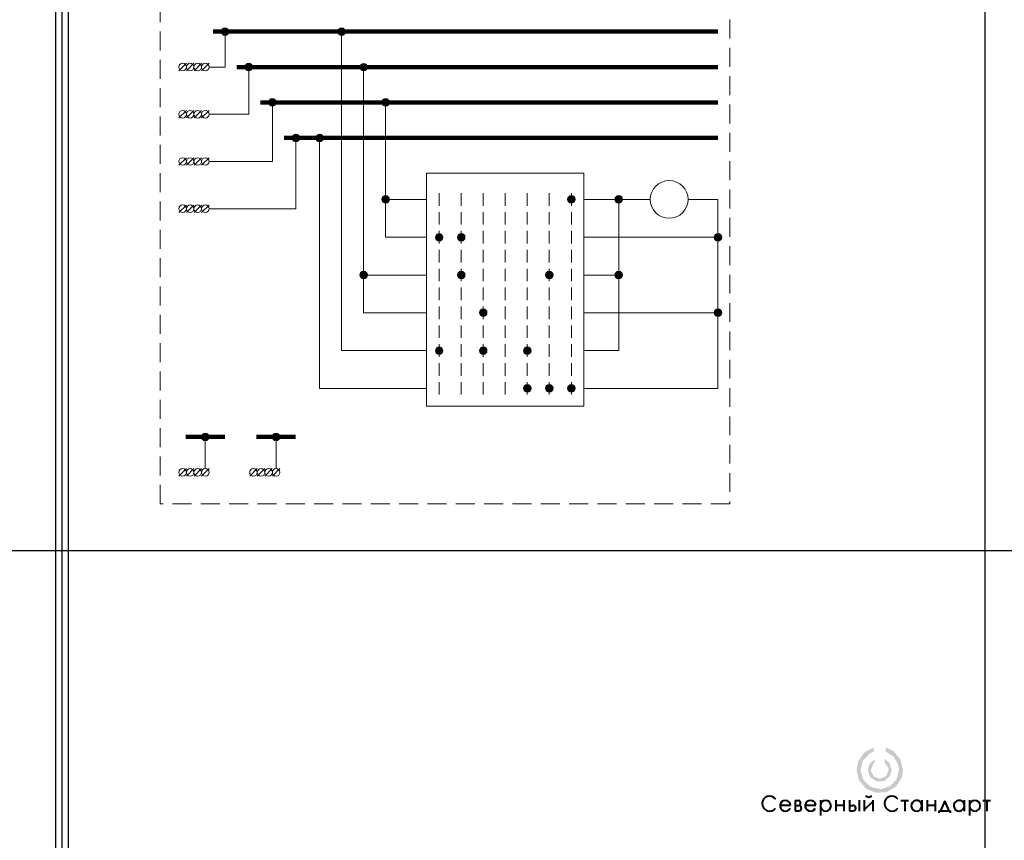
# Model space of a CAD drawing. Header units: millimetres. Extents: x 0 to 1680, y 0 to 297.
# Tile 3 of 11: x 209 to 417, y 0 to 174. Entities that reach past the tile are written whole.
import ezdxf

# ---------------------------------------------------------------- set-up
doc = ezdxf.new("R2010")
doc.units = ezdxf.units.MM
for name, pattern in [('K5LT32768', [0]), ('K5LT32769', [0]), ('K5LT_DASHED', [6, 4, -2]), ('K5LT_REINFORCED', [0]), ('K5LT_THIN', [0]), ('K5LT_THIN_INCLUDED_TO_HATCHING', [0])]:
    doc.linetypes.add(name, pattern=pattern)
doc.layers.add('Блок', color=7, linetype='Continuous')

# ---------------------------------------------------------------- blocks, each defined once
blk = doc.blocks.new('U20')
at = {"linetype": 'K5LT_DASHED', "lineweight": 18}
for p, q in [((238.24, 281.74), (358.91, 281.74)), ((238.24, 71.22), (238.24, 281.74)), ((358.91, 281.74), (358.91, 71.22)), ((358.91, 71.22), (238.24, 71.22))]:
    blk.add_line(p, q, dxfattribs=at)
blk = doc.blocks.new('U36')
for points in [[(391.95, 19.64), (391.95, 18.76), (393.68, 17.64), (394.64, 15.81), (394.74, 14.89), (394.22, 12.9), (392.78, 11.41), (390.8, 10.82), (388.78, 11.29), (387.26, 12.68), (386.61, 14.64), (386.6, 14.89), (387.12, 16.89), (388.56, 18.38), (389.41, 18.77), (389.41, 19.65), (387.41, 18.57), (386.1, 16.71), (385.75, 14.89), (386.28, 12.68), (387.75, 10.94), (389.84, 10.05), (392.11, 10.19), (394.07, 11.34), (395.31, 13.25), (395.59, 14.89), (395.06, 17.11), (393.6, 18.85)], [(391.73, 17.2), (391.73, 16.45), (392.51, 15.3), (392.55, 14.89), (392.04, 13.6), (390.78, 13.02), (389.46, 13.46), (388.8, 14.69), (388.79, 14.89), (389.3, 16.19), (389.62, 16.46), (389.62, 17.2), (388.44, 16.09), (388.14, 14.89), (388.66, 13.36), (390, 12.45), (391.62, 12.55), (392.85, 13.61), (393.2, 14.89), (392.68, 16.43)]]:
    blk.add_hatch(color=256).paths.add_polyline_path(points)
at = {"linetype": 'K5LT32768', "lineweight": 40}
for p, q in [((372.76, 8.41), (372.76, 6.24)), ((372.76, 8.41), (373.53, 8.41)), ((378.1, 8.52), (378.1, 5.28)), ((381.36, 8.5), (381.36, 6.15)), ((383.08, 8.5), (383.08, 6.15)), ((384.23, 8.5), (384.23, 6.24)), ((386.3, 8.5), (386.3, 6.15)), ((387.4, 8.5), (387.4, 6.15)), ((389.23, 8.5), (389.23, 6.15)), ((395.15, 8.41), (396.73, 8.41)), ((395.95, 8.41), (395.95, 6.15)), ((399.57, 8.5), (399.57, 6.15)), ((400.69, 8.5), (400.69, 6.15)), ((402.41, 8.5), (402.41, 6.15)), ((404.44, 8.37), (403.51, 6.22)), ((405.37, 6.22), (404.44, 8.37)), ((408.58, 8.5), (408.58, 6.15)), ((409.69, 8.52), (409.69, 5.28)), ((412.52, 8.41), (414.09, 8.41)), ((413.32, 8.41), (413.32, 6.15)), ((369.56, 7.45), (371.8, 7.45)), ((372.76, 7.38), (373.53, 7.38)), ((374.88, 7.45), (377.12, 7.45)), ((381.36, 7.43), (383.08, 7.43)), ((384.23, 7.38), (385, 7.38)), ((387.4, 6.45), (389.23, 8.21)), ((400.69, 7.43), (402.41, 7.43)), ((372.76, 6.24), (373.53, 6.24)), ((384.23, 6.24), (385, 6.24)), ((403.27, 5.79), (403.27, 6.22)), ((403.27, 6.22), (405.58, 6.22)), ((405.58, 6.22), (405.58, 5.84))]:
    blk.add_line(p, q, dxfattribs=at)
for centre, radius, start, end in [((367.35, 7.77), 1.6, 37.074, 321.6008), ((370.68, 7.31), 1.13, 7.3391, 332.5516), ((373.36, 7.91), 0.534, 281.1083, 70.9439), ((376, 7.31), 1.13, 7.3391, 332.5516), ((379.22, 7.31), 1.13, 0, 180), ((388.34, 9.99), 0.828, 216.4819, 323.681), ((393.25, 7.77), 1.6, 37.074, 321.6008), ((398.47, 7.31), 1.13, 7.3391, 3.7582), ((407.47, 7.31), 1.13, 7.3391, 3.7582), ((410.81, 7.31), 1.13, 0, 180), ((373.53, 6.81), 0.571, 270, 90), ((379.22, 7.31), 1.13, 180, 0), ((385, 6.81), 0.571, 270, 90), ((410.81, 7.31), 1.13, 180, 0)]:
    blk.add_arc(centre, radius, start, end, dxfattribs=at)
blk = doc.blocks.new('U378')
blk.add_hatch(color=256).paths.add_polyline_path([(252.83, 171.21), (252.59, 171.78), (252.03, 172.01), (251.46, 171.78), (251.23, 171.21), (251.46, 170.65), (252.03, 170.41), (252.59, 170.65)])
at = {"linetype": 'K5LT_THIN', "lineweight": 18}
for start, end in [(0, 180), (180, 0)]:
    blk.add_arc((252.03, 171.21), 0.8, start, end, dxfattribs=at)
blk = doc.blocks.new('U379')
blk.add_hatch(color=256).paths.add_polyline_path([(257.83, 163.7), (257.59, 164.27), (257.03, 164.5), (256.46, 164.27), (256.23, 163.7), (256.46, 163.14), (257.03, 162.9), (257.59, 163.14)])
at = {"linetype": 'K5LT_THIN', "lineweight": 18}
for start, end in [(0, 180), (180, 0)]:
    blk.add_arc((257.03, 163.7), 0.8, start, end, dxfattribs=at)
blk = doc.blocks.new('U380')
blk.add_hatch(color=256).paths.add_polyline_path([(262.83, 156.2), (262.59, 156.76), (262.03, 157), (261.46, 156.76), (261.23, 156.2), (261.46, 155.63), (262.03, 155.4), (262.59, 155.63)])
at = {"linetype": 'K5LT_THIN', "lineweight": 18}
for start, end in [(0, 180), (180, 0)]:
    blk.add_arc((262.03, 156.2), 0.8, start, end, dxfattribs=at)
blk = doc.blocks.new('U381')
blk.add_hatch(color=256).paths.add_polyline_path([(267.83, 148.69), (267.59, 149.25), (267.03, 149.49), (266.46, 149.25), (266.23, 148.69), (266.46, 148.12), (267.03, 147.89), (267.59, 148.12)])
at = {"linetype": 'K5LT_THIN', "lineweight": 18}
for start, end in [(0, 180), (180, 0)]:
    blk.add_arc((267.03, 148.69), 0.8, start, end, dxfattribs=at)
blk = doc.blocks.new('U382')
at = {"linetype": 'K5LT_THIN', "lineweight": 18}
blk.add_line((245.44, 152.91), (247.02, 154.49), dxfattribs=at)
for start, end in [(0, 180), (180, 0)]:
    blk.add_arc((246.23, 153.7), 0.8, start, end, dxfattribs=at)
blk = doc.blocks.new('U383')
at = {"linetype": 'K5LT_THIN', "lineweight": 18}
blk.add_line((245.44, 162.91), (247.02, 164.49), dxfattribs=at)
for start, end in [(0, 180), (180, 0)]:
    blk.add_arc((246.23, 163.7), 0.8, start, end, dxfattribs=at)
blk = doc.blocks.new('U384')
at = {"linetype": 'K5LT_THIN', "lineweight": 18}
blk.add_line((245.44, 142.91), (247.02, 144.49), dxfattribs=at)
for start, end in [(0, 180), (180, 0)]:
    blk.add_arc((246.23, 143.7), 0.8, start, end, dxfattribs=at)
blk = doc.blocks.new('U385')
at = {"linetype": 'K5LT_THIN', "lineweight": 18}
blk.add_line((245.44, 132.91), (247.02, 134.49), dxfattribs=at)
for start, end in [(0, 180), (180, 0)]:
    blk.add_arc((246.23, 133.7), 0.8, start, end, dxfattribs=at)
blk = doc.blocks.new('U386')
at = {"linetype": 'K5LT_THIN', "lineweight": 18}
blk.add_line((247.04, 162.91), (248.62, 164.49), dxfattribs=at)
for start, end in [(0, 180), (180, 0)]:
    blk.add_arc((247.83, 163.7), 0.8, start, end, dxfattribs=at)
blk = doc.blocks.new('U387')
at = {"linetype": 'K5LT_THIN', "lineweight": 18}
blk.add_line((247.04, 152.91), (248.62, 154.49), dxfattribs=at)
for start, end in [(0, 180), (180, 0)]:
    blk.add_arc((247.83, 153.7), 0.8, start, end, dxfattribs=at)
blk = doc.blocks.new('U388')
at = {"linetype": 'K5LT_THIN', "lineweight": 18}
blk.add_line((247.04, 142.91), (248.62, 144.49), dxfattribs=at)
for start, end in [(0, 180), (180, 0)]:
    blk.add_arc((247.83, 143.7), 0.8, start, end, dxfattribs=at)
blk = doc.blocks.new('U389')
at = {"linetype": 'K5LT_THIN', "lineweight": 18}
blk.add_line((247.04, 132.91), (248.62, 134.49), dxfattribs=at)
for start, end in [(0, 180), (180, 0)]:
    blk.add_arc((247.83, 133.7), 0.8, start, end, dxfattribs=at)
blk = doc.blocks.new('U390')
at = {"linetype": 'K5LT_THIN', "lineweight": 18}
blk.add_line((243.84, 162.91), (245.42, 164.49), dxfattribs=at)
for start, end in [(0, 180), (180, 0)]:
    blk.add_arc((244.63, 163.7), 0.8, start, end, dxfattribs=at)
blk = doc.blocks.new('U391')
at = {"linetype": 'K5LT_THIN', "lineweight": 18}
blk.add_line((243.84, 152.91), (245.42, 154.49), dxfattribs=at)
for start, end in [(0, 180), (180, 0)]:
    blk.add_arc((244.63, 153.7), 0.8, start, end, dxfattribs=at)
blk = doc.blocks.new('U392')
at = {"linetype": 'K5LT_THIN', "lineweight": 18}
blk.add_line((243.84, 142.91), (245.42, 144.49), dxfattribs=at)
for start, end in [(0, 180), (180, 0)]:
    blk.add_arc((244.63, 143.7), 0.8, start, end, dxfattribs=at)
blk = doc.blocks.new('U393')
at = {"linetype": 'K5LT_THIN', "lineweight": 18}
blk.add_line((243.84, 132.91), (245.42, 134.49), dxfattribs=at)
for start, end in [(0, 180), (180, 0)]:
    blk.add_arc((244.63, 133.7), 0.8, start, end, dxfattribs=at)
blk = doc.blocks.new('U394')
blk.add_hatch(color=256).paths.add_polyline_path([(248.63, 85.4), (248.39, 85.96), (247.83, 86.2), (247.26, 85.96), (247.03, 85.4), (247.26, 84.83), (247.83, 84.6), (248.39, 84.83)])
at = {"linetype": 'K5LT_THIN', "lineweight": 18}
for start, end in [(0, 180), (180, 0)]:
    blk.add_arc((247.83, 85.4), 0.8, start, end, dxfattribs=at)
blk = doc.blocks.new('U395')
blk.add_hatch(color=256).paths.add_polyline_path([(263.63, 85.4), (263.39, 85.96), (262.83, 86.2), (262.26, 85.96), (262.03, 85.4), (262.26, 84.83), (262.83, 84.6), (263.39, 84.83)])
at = {"linetype": 'K5LT_THIN', "lineweight": 18}
for start, end in [(0, 180), (180, 0)]:
    blk.add_arc((262.83, 85.4), 0.8, start, end, dxfattribs=at)
blk = doc.blocks.new('U396')
at = {"linetype": 'K5LT_THIN', "lineweight": 18}
blk.add_line((260.44, 77.1), (262.02, 78.68), dxfattribs=at)
for start, end in [(0, 180), (180, 0)]:
    blk.add_arc((261.23, 77.89), 0.8, start, end, dxfattribs=at)
blk = doc.blocks.new('U397')
at = {"linetype": 'K5LT_THIN', "lineweight": 18}
blk.add_line((245.44, 77.1), (247.02, 78.68), dxfattribs=at)
for start, end in [(0, 180), (180, 0)]:
    blk.add_arc((246.23, 77.89), 0.8, start, end, dxfattribs=at)
blk = doc.blocks.new('U398')
at = {"linetype": 'K5LT_THIN', "lineweight": 18}
blk.add_line((247.04, 77.1), (248.62, 78.68), dxfattribs=at)
for start, end in [(0, 180), (180, 0)]:
    blk.add_arc((247.83, 77.89), 0.8, start, end, dxfattribs=at)
blk = doc.blocks.new('U399')
at = {"linetype": 'K5LT_THIN', "lineweight": 18}
blk.add_line((262.04, 77.1), (263.62, 78.68), dxfattribs=at)
for start, end in [(0, 180), (180, 0)]:
    blk.add_arc((262.83, 77.89), 0.8, start, end, dxfattribs=at)
blk = doc.blocks.new('U400')
at = {"linetype": 'K5LT_THIN', "lineweight": 18}
blk.add_line((243.84, 77.1), (245.42, 78.68), dxfattribs=at)
for start, end in [(0, 180), (180, 0)]:
    blk.add_arc((244.63, 77.89), 0.8, start, end, dxfattribs=at)
blk = doc.blocks.new('U401')
at = {"linetype": 'K5LT_THIN', "lineweight": 18}
blk.add_line((258.84, 77.1), (260.42, 78.68), dxfattribs=at)
for start, end in [(0, 180), (180, 0)]:
    blk.add_arc((259.63, 77.89), 0.8, start, end, dxfattribs=at)
blk = doc.blocks.new('U465')
blk.add_hatch(color=256).paths.add_polyline_path([(286.81, 135.67), (286.57, 136.24), (286.01, 136.47), (285.44, 136.24), (285.21, 135.67), (285.44, 135.11), (286.01, 134.87), (286.57, 135.11)])
at = {"linetype": 'K5LT_THIN_INCLUDED_TO_HATCHING', "lineweight": 18}
for start, end in [(0, 180), (180, 0)]:
    blk.add_arc((286.01, 135.67), 0.8, start, end, dxfattribs=at)
blk = doc.blocks.new('U466')
blk.add_hatch(color=256).paths.add_polyline_path([(282.15, 119.67), (281.92, 120.24), (281.35, 120.47), (280.79, 120.24), (280.55, 119.67), (280.79, 119.11), (281.35, 118.87), (281.92, 119.11)])
at = {"linetype": 'K5LT_THIN_INCLUDED_TO_HATCHING', "lineweight": 18}
for start, end in [(0, 180), (180, 0)]:
    blk.add_arc((281.35, 119.67), 0.8, start, end, dxfattribs=at)
blk = doc.blocks.new('U467')
blk.add_hatch(color=256).paths.add_polyline_path([(272.83, 148.69), (272.59, 149.25), (272.03, 149.49), (271.46, 149.25), (271.23, 148.69), (271.46, 148.12), (272.03, 147.89), (272.59, 148.12)])
at = {"linetype": 'K5LT_THIN_INCLUDED_TO_HATCHING', "lineweight": 18}
for start, end in [(0, 180), (180, 0)]:
    blk.add_arc((272.03, 148.69), 0.8, start, end, dxfattribs=at)
blk = doc.blocks.new('U468')
blk.add_hatch(color=256).paths.add_polyline_path([(277.49, 171.18), (277.26, 171.75), (276.69, 171.98), (276.13, 171.75), (275.89, 171.18), (276.13, 170.61), (276.69, 170.38), (277.26, 170.61)])
at = {"linetype": 'K5LT_THIN_INCLUDED_TO_HATCHING', "lineweight": 18}
for start, end in [(0, 180), (180, 0)]:
    blk.add_arc((276.69, 171.18), 0.8, start, end, dxfattribs=at)
blk = doc.blocks.new('U469')
blk.add_hatch(color=256).paths.add_polyline_path([(282.16, 163.67), (281.93, 164.24), (281.36, 164.47), (280.8, 164.24), (280.56, 163.67), (280.8, 163.11), (281.36, 162.87), (281.93, 163.11)])
at = {"linetype": 'K5LT_THIN_INCLUDED_TO_HATCHING', "lineweight": 18}
for start, end in [(0, 180), (180, 0)]:
    blk.add_arc((281.36, 163.67), 0.8, start, end, dxfattribs=at)
blk = doc.blocks.new('U470')
blk.add_hatch(color=256).paths.add_polyline_path([(286.81, 156.2), (286.57, 156.76), (286.01, 157), (285.44, 156.76), (285.21, 156.2), (285.44, 155.63), (286.01, 155.4), (286.57, 155.63)])
at = {"linetype": 'K5LT_THIN_INCLUDED_TO_HATCHING', "lineweight": 18}
for start, end in [(0, 180), (180, 0)]:
    blk.add_arc((286.01, 156.2), 0.8, start, end, dxfattribs=at)
blk = doc.blocks.new('U471')
blk.add_hatch(color=256).paths.add_polyline_path([(336.2, 119.67), (335.97, 120.24), (335.4, 120.47), (334.84, 120.24), (334.6, 119.67), (334.84, 119.11), (335.4, 118.87), (335.97, 119.11)])
at = {"linetype": 'K5LT_THIN_INCLUDED_TO_HATCHING', "lineweight": 18}
for start, end in [(0, 180), (180, 0)]:
    blk.add_arc((335.4, 119.67), 0.8, start, end, dxfattribs=at)
blk = doc.blocks.new('U472')
blk.add_hatch(color=256).paths.add_polyline_path([(336.2, 135.67), (335.97, 136.24), (335.4, 136.47), (334.84, 136.24), (334.6, 135.67), (334.84, 135.11), (335.4, 134.87), (335.97, 135.11)])
at = {"linetype": 'K5LT_THIN_INCLUDED_TO_HATCHING', "lineweight": 18}
for start, end in [(0, 180), (180, 0)]:
    blk.add_arc((335.4, 135.67), 0.8, start, end, dxfattribs=at)
blk = doc.blocks.new('U473')
at = {"linetype": 'K5LT32769', "lineweight": 18}
for p, q in [((342.07, 135.67), (338.07, 135.67)), ((354.07, 135.67), (350.07, 135.67))]:
    blk.add_line(p, q, dxfattribs=at)
for start, end in [(0, 180), (180, 0)]:
    blk.add_arc((346.07, 135.67), 4, start, end, dxfattribs=at)
blk = doc.blocks.new('U474')
blk.add_hatch(color=256).paths.add_polyline_path([(357.19, 127.67), (356.95, 128.24), (356.39, 128.47), (355.82, 128.24), (355.59, 127.67), (355.82, 127.11), (356.39, 126.87), (356.95, 127.11)])
at = {"linetype": 'K5LT_THIN_INCLUDED_TO_HATCHING', "lineweight": 18}
for start, end in [(0, 180), (180, 0)]:
    blk.add_arc((356.39, 127.67), 0.8, start, end, dxfattribs=at)
blk = doc.blocks.new('U475')
blk.add_hatch(color=256).paths.add_polyline_path([(357.19, 111.67), (356.95, 112.24), (356.39, 112.47), (355.82, 112.24), (355.59, 111.67), (355.82, 111.11), (356.39, 110.87), (356.95, 111.11)])
at = {"linetype": 'K5LT_THIN_INCLUDED_TO_HATCHING', "lineweight": 18}
for start, end in [(0, 180), (180, 0)]:
    blk.add_arc((356.39, 111.67), 0.8, start, end, dxfattribs=at)
blk = doc.blocks.new('U476')
at = {"linetype": 'K5LT_THIN', "lineweight": 18}
for p, q in [((294.69, 141.25), (328.03, 141.25)), ((294.69, 91.92), (294.69, 141.25)), ((328.03, 91.92), (328.03, 141.25)), ((290.69, 135.67), (294.69, 135.67)), ((297.36, 137), (297.36, 134.34)), ((302.03, 137), (302.03, 134.34)), ((306.69, 137), (306.69, 134.34)), ((311.36, 137), (311.36, 134.34)), ((316.03, 137), (316.03, 134.34)), ((320.69, 137), (320.69, 134.34)), ((325.36, 137), (325.36, 134.34)), ((332.03, 135.67), (328.03, 135.67)), ((297.36, 133), (297.36, 130.34)), ((302.03, 133), (302.03, 130.34)), ((306.69, 133), (306.69, 130.34)), ((311.36, 133), (311.36, 130.34)), ((316.03, 133), (316.03, 130.34)), ((320.69, 133), (320.69, 130.34)), ((325.36, 133), (325.36, 130.34)), ((290.69, 127.67), (294.69, 127.67)), ((297.36, 129), (297.36, 126.34)), ((302.03, 129), (302.03, 126.34)), ((306.69, 129), (306.69, 126.34)), ((311.36, 129), (311.36, 126.34)), ((316.03, 129), (316.03, 126.34)), ((320.69, 129), (320.69, 126.34)), ((325.36, 129), (325.36, 126.34)), ((332.04, 127.67), (328.03, 127.67)), ((297.36, 125), (297.36, 122.34)), ((302.03, 125), (302.03, 122.34)), ((306.69, 125), (306.69, 122.34)), ((311.36, 125), (311.36, 122.34)), ((316.03, 125), (316.03, 122.34)), ((320.69, 125), (320.69, 122.34)), ((325.36, 125), (325.36, 122.34)), ((297.36, 121), (297.36, 118.34)), ((302.03, 121), (302.03, 118.34)), ((306.69, 121), (306.69, 118.34)), ((311.36, 121), (311.36, 118.34)), ((316.03, 121), (316.03, 118.34)), ((320.69, 121), (320.69, 118.34)), ((325.36, 121), (325.36, 118.34)), ((290.69, 119.67), (294.69, 119.67)), ((332.04, 119.67), (328.03, 119.67)), ((297.36, 117), (297.36, 114.34)), ((302.03, 117), (302.03, 114.34)), ((306.69, 117), (306.69, 114.34)), ((311.36, 117), (311.36, 114.34)), ((316.03, 117), (316.03, 114.34)), ((320.69, 117), (320.69, 114.34)), ((325.36, 117), (325.36, 114.34)), ((297.36, 113), (297.36, 110.34)), ((302.03, 113), (302.03, 110.34)), ((306.69, 113), (306.69, 110.34)), ((311.36, 113), (311.36, 110.34)), ((316.03, 113), (316.03, 110.34)), ((320.69, 113), (320.69, 110.34)), ((325.36, 113), (325.36, 110.34)), ((290.69, 111.67), (294.69, 111.67)), ((332.04, 111.67), (328.03, 111.67)), ((297.36, 109), (297.36, 106.34)), ((302.03, 109), (302.03, 106.34)), ((306.69, 109), (306.69, 106.34)), ((311.36, 109), (311.36, 106.34)), ((316.03, 109), (316.03, 106.34)), ((320.69, 109), (320.69, 106.34)), ((325.36, 109), (325.36, 106.34)), ((297.36, 105), (297.36, 102.34)), ((302.03, 105), (302.03, 102.34)), ((306.69, 105), (306.69, 102.34)), ((311.36, 105), (311.36, 102.34)), ((316.03, 105), (316.03, 102.34)), ((320.69, 105), (320.69, 102.34)), ((325.36, 105), (325.36, 102.34)), ((290.69, 103.67), (294.69, 103.67)), ((332.04, 103.67), (328.03, 103.67)), ((297.36, 101), (297.36, 98.34)), ((302.03, 101), (302.03, 98.34)), ((306.69, 101), (306.69, 98.34)), ((311.36, 101), (311.36, 98.34)), ((316.03, 101), (316.03, 98.34)), ((320.69, 101), (320.69, 98.34)), ((325.36, 101), (325.36, 98.34)), ((297.36, 97), (297.36, 94.34)), ((302.03, 97), (302.03, 94.34)), ((306.69, 97), (306.69, 94.34)), ((311.36, 97), (311.36, 94.34)), ((316.03, 97), (316.03, 94.34)), ((320.69, 97), (320.69, 94.34)), ((325.36, 97), (325.36, 94.34)), ((290.69, 95.67), (294.69, 95.67)), ((332.04, 95.67), (328.03, 95.67)), ((294.69, 91.92), (328.03, 91.92))]:
    blk.add_line(p, q, dxfattribs=at)
blk = doc.blocks.new('U477')
blk.add_hatch(color=256).paths.add_polyline_path([(326.16, 135.67), (325.93, 136.24), (325.36, 136.47), (324.8, 136.24), (324.56, 135.67), (324.8, 135.11), (325.36, 134.87), (325.93, 135.11)])
at = {"linetype": 'K5LT_THIN_INCLUDED_TO_HATCHING', "lineweight": 18}
for start, end in [(0, 180), (180, 0)]:
    blk.add_arc((325.36, 135.67), 0.8, start, end, dxfattribs=at)
blk = doc.blocks.new('U478')
blk.add_hatch(color=256).paths.add_polyline_path([(298.16, 127.67), (297.93, 128.24), (297.36, 128.47), (296.8, 128.24), (296.56, 127.67), (296.8, 127.11), (297.36, 126.87), (297.93, 127.11)])
at = {"linetype": 'K5LT_THIN_INCLUDED_TO_HATCHING', "lineweight": 18}
for start, end in [(0, 180), (180, 0)]:
    blk.add_arc((297.36, 127.67), 0.8, start, end, dxfattribs=at)
blk = doc.blocks.new('U479')
blk.add_hatch(color=256).paths.add_polyline_path([(302.83, 127.67), (302.59, 128.24), (302.03, 128.47), (301.46, 128.24), (301.23, 127.67), (301.46, 127.11), (302.03, 126.87), (302.59, 127.11)])
at = {"linetype": 'K5LT_THIN_INCLUDED_TO_HATCHING', "lineweight": 18}
for start, end in [(0, 180), (180, 0)]:
    blk.add_arc((302.03, 127.67), 0.8, start, end, dxfattribs=at)
blk = doc.blocks.new('U480')
blk.add_hatch(color=256).paths.add_polyline_path([(302.83, 119.67), (302.59, 120.24), (302.03, 120.47), (301.46, 120.24), (301.23, 119.67), (301.46, 119.11), (302.03, 118.87), (302.59, 119.11)])
at = {"linetype": 'K5LT_THIN_INCLUDED_TO_HATCHING', "lineweight": 18}
for start, end in [(0, 180), (180, 0)]:
    blk.add_arc((302.03, 119.67), 0.8, start, end, dxfattribs=at)
blk = doc.blocks.new('U481')
blk.add_hatch(color=256).paths.add_polyline_path([(321.49, 119.67), (321.26, 120.24), (320.69, 120.47), (320.13, 120.24), (319.89, 119.67), (320.13, 119.11), (320.69, 118.87), (321.26, 119.11)])
at = {"linetype": 'K5LT_THIN_INCLUDED_TO_HATCHING', "lineweight": 18}
for start, end in [(0, 180), (180, 0)]:
    blk.add_arc((320.69, 119.67), 0.8, start, end, dxfattribs=at)
blk = doc.blocks.new('U482')
blk.add_hatch(color=256).paths.add_polyline_path([(307.49, 111.67), (307.26, 112.24), (306.69, 112.47), (306.13, 112.24), (305.89, 111.67), (306.13, 111.11), (306.69, 110.87), (307.26, 111.11)])
at = {"linetype": 'K5LT_THIN_INCLUDED_TO_HATCHING', "lineweight": 18}
for start, end in [(0, 180), (180, 0)]:
    blk.add_arc((306.69, 111.67), 0.8, start, end, dxfattribs=at)
blk = doc.blocks.new('U483')
blk.add_hatch(color=256).paths.add_polyline_path([(307.49, 103.67), (307.26, 104.24), (306.69, 104.47), (306.13, 104.24), (305.89, 103.67), (306.13, 103.11), (306.69, 102.87), (307.26, 103.11)])
at = {"linetype": 'K5LT_THIN_INCLUDED_TO_HATCHING', "lineweight": 18}
for start, end in [(0, 180), (180, 0)]:
    blk.add_arc((306.69, 103.67), 0.8, start, end, dxfattribs=at)
blk = doc.blocks.new('U484')
blk.add_hatch(color=256).paths.add_polyline_path([(298.16, 103.67), (297.93, 104.24), (297.36, 104.47), (296.8, 104.24), (296.56, 103.67), (296.8, 103.11), (297.36, 102.87), (297.93, 103.11)])
at = {"linetype": 'K5LT_THIN_INCLUDED_TO_HATCHING', "lineweight": 18}
for start, end in [(0, 180), (180, 0)]:
    blk.add_arc((297.36, 103.67), 0.8, start, end, dxfattribs=at)
blk = doc.blocks.new('U485')
blk.add_hatch(color=256).paths.add_polyline_path([(316.83, 103.67), (316.59, 104.24), (316.03, 104.47), (315.46, 104.24), (315.23, 103.67), (315.46, 103.11), (316.03, 102.87), (316.59, 103.11)])
at = {"linetype": 'K5LT_THIN_INCLUDED_TO_HATCHING', "lineweight": 18}
for start, end in [(0, 180), (180, 0)]:
    blk.add_arc((316.03, 103.67), 0.8, start, end, dxfattribs=at)
blk = doc.blocks.new('U486')
blk.add_hatch(color=256).paths.add_polyline_path([(316.83, 95.67), (316.59, 96.24), (316.03, 96.47), (315.46, 96.24), (315.23, 95.67), (315.46, 95.11), (316.03, 94.87), (316.59, 95.11)])
at = {"linetype": 'K5LT_THIN_INCLUDED_TO_HATCHING', "lineweight": 18}
for start, end in [(0, 180), (180, 0)]:
    blk.add_arc((316.03, 95.67), 0.8, start, end, dxfattribs=at)
blk = doc.blocks.new('U487')
blk.add_hatch(color=256).paths.add_polyline_path([(321.49, 95.67), (321.26, 96.24), (320.69, 96.47), (320.13, 96.24), (319.89, 95.67), (320.13, 95.11), (320.69, 94.87), (321.26, 95.11)])
at = {"linetype": 'K5LT_THIN_INCLUDED_TO_HATCHING', "lineweight": 18}
for start, end in [(0, 180), (180, 0)]:
    blk.add_arc((320.69, 95.67), 0.8, start, end, dxfattribs=at)
blk = doc.blocks.new('U488')
blk.add_hatch(color=256).paths.add_polyline_path([(326.16, 95.67), (325.93, 96.24), (325.36, 96.47), (324.8, 96.24), (324.56, 95.67), (324.8, 95.11), (325.36, 94.87), (325.93, 95.11)])
at = {"linetype": 'K5LT_THIN_INCLUDED_TO_HATCHING', "lineweight": 18}
for start, end in [(0, 180), (180, 0)]:
    blk.add_arc((325.36, 95.67), 0.8, start, end, dxfattribs=at)
blk = doc.blocks.new('U495')
at = {"linetype": 'K5LT_THIN', "lineweight": 18}
blk.add_line((242.24, 162.91), (243.82, 164.49), dxfattribs=at)
for start, end in [(0, 180), (180, 0)]:
    blk.add_arc((243.03, 163.7), 0.8, start, end, dxfattribs=at)
blk = doc.blocks.new('U496')
at = {"linetype": 'K5LT_THIN', "lineweight": 18}
blk.add_line((242.24, 152.91), (243.82, 154.49), dxfattribs=at)
for start, end in [(0, 180), (180, 0)]:
    blk.add_arc((243.03, 153.7), 0.8, start, end, dxfattribs=at)
blk = doc.blocks.new('U497')
at = {"linetype": 'K5LT_THIN', "lineweight": 18}
blk.add_line((242.24, 142.91), (243.82, 144.49), dxfattribs=at)
for start, end in [(0, 180), (180, 0)]:
    blk.add_arc((243.03, 143.7), 0.8, start, end, dxfattribs=at)
blk = doc.blocks.new('U498')
at = {"linetype": 'K5LT_THIN', "lineweight": 18}
blk.add_line((242.24, 132.91), (243.82, 134.49), dxfattribs=at)
for start, end in [(0, 180), (180, 0)]:
    blk.add_arc((243.03, 133.7), 0.8, start, end, dxfattribs=at)
blk = doc.blocks.new('U499')
at = {"linetype": 'K5LT_THIN', "lineweight": 18}
blk.add_line((242.24, 77.1), (243.82, 78.68), dxfattribs=at)
for start, end in [(0, 180), (180, 0)]:
    blk.add_arc((243.03, 77.89), 0.8, start, end, dxfattribs=at)
blk = doc.blocks.new('U500')
at = {"linetype": 'K5LT_THIN', "lineweight": 18}
blk.add_line((257.24, 77.1), (258.82, 78.68), dxfattribs=at)
for start, end in [(0, 180), (180, 0)]:
    blk.add_arc((258.03, 77.89), 0.8, start, end, dxfattribs=at)

msp = doc.modelspace()

# ---------------------------------------------------------------- linework, layer by layer
at = {"linetype": 'K5LT_REINFORCED', "lineweight": 100}
for p, q in [((249.53, 171.21), (356.39, 171.21)), ((254.53, 163.7), (356.39, 163.7)), ((259.53, 156.2), (356.39, 156.2)), ((264.53, 148.69), (356.39, 148.69)), ((243.69, 85.4), (251.96, 85.4)), ((258.69, 85.4), (266.96, 85.4))]:
    msp.add_line(p, q, dxfattribs=at)
at = {"linetype": 'K5LT_THIN', "lineweight": 18}
for p, q in [((252.03, 163.7), (252.03, 171.21)), ((276.69, 171.18), (276.69, 103.67)), ((248.63, 163.7), (252.03, 163.7)), ((257.03, 153.7), (257.03, 163.7)), ((281.36, 163.67), (281.36, 111.67)), ((262.03, 143.7), (262.03, 156.2)), ((286.01, 156.16), (286.01, 127.67)), ((248.63, 153.7), (257.03, 153.7)), ((267.03, 133.7), (267.03, 148.69)), ((272.03, 148.66), (272.03, 95.67)), ((248.63, 143.7), (262.03, 143.7)), ((290.69, 135.67), (286.01, 135.67)), ((332.03, 135.67), (338.07, 135.67)), ((335.4, 135.67), (335.4, 103.67)), ((354.07, 135.67), (356.39, 135.67)), ((356.39, 95.67), (356.39, 135.67)), ((248.63, 133.7), (267.03, 133.7)), ((290.69, 127.67), (285.99, 127.67)), ((332.04, 127.67), (356.39, 127.67)), ((290.69, 119.67), (281.35, 119.67)), ((332.04, 119.67), (335.4, 119.67)), ((290.69, 111.67), (281.36, 111.67)), ((332.04, 111.67), (356.39, 111.67)), ((290.69, 103.67), (276.69, 103.67)), ((332.04, 103.67), (335.4, 103.67)), ((290.69, 95.67), (272.02, 95.67)), ((332.04, 95.67), (356.39, 95.67)), ((247.83, 78.69), (247.83, 85.4)), ((262.83, 78.69), (262.83, 85.4))]:
    msp.add_line(p, q, dxfattribs=at)
at = {"layer": 'Блок'}
for p, direction in [((216.17, 265.14), (0, 1)), ((217.5, 283.83), (0, 1)), ((218.83, 265.14), (0, 1)), ((413, 291.54), (0, 1)), ((1070, 61.33), (1, 0))]:
    msp.add_xline(p, direction, dxfattribs=at)

# ---------------------------------------------------------------- block references
for name in ['U20', 'U378', 'U468', 'U495', 'U390', 'U383', 'U386', 'U379', 'U469', 'U380', 'U470', 'U496', 'U391', 'U382', 'U387', 'U381', 'U467', 'U497', 'U392', 'U384', 'U388', 'U476', 'U473', 'U465', 'U477', 'U472', 'U498', 'U393', 'U385', 'U389', 'U478', 'U479', 'U474', 'U466', 'U480', 'U481', 'U471', 'U482', 'U475', 'U484', 'U483', 'U485', 'U486', 'U487', 'U488', 'U394', 'U395', 'U499', 'U400', 'U397', 'U398', 'U500', 'U401', 'U396', 'U399', 'U36']:
    msp.add_blockref(name, (0, 0))

doc.saveas('drawing.dxf')
